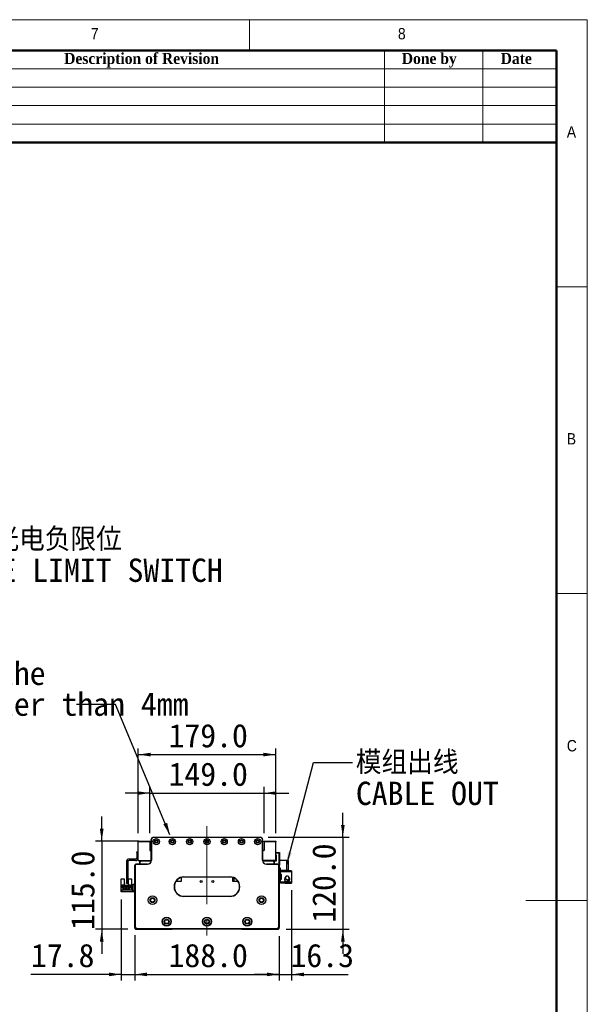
# Model space of a CAD drawing. Header units: millimetres. Extents: x 40 to 3320, y 40 to 2336.
# Tile 7 of 7: x 2581 to 3320, y 1053 to 2336. Entities that reach past the tile are written whole.
import ezdxf

# ---------------------------------------------------------------- set-up
doc = ezdxf.new("R2010")
doc.units = ezdxf.units.MM
doc.header["$LTSCALE"] = 8
doc.linetypes.add('CENTERX2', pattern=[20.32, 12.7, -2.54, 2.54, -2.54])
doc.layers.add('DIMNS', color=7, linetype='Continuous')
doc.styles.add('SLDTEXTSTYLE0', font='Gothic.ttf', dxfattribs={"width": 0.913})
doc.styles.add('SLDTEXTSTYLE1', font='timesbd.ttf', dxfattribs={"width": 0.933})
doc.styles.add('SLDTEXTSTYLE7', font='txt')
doc.styles.add('SLDTEXTSTYLE8', font='txt', dxfattribs={"bigfont": 'bigfont'})
doc.dimstyles.new('SLDDIMSTYLE0', dxfattribs={"dimtxt": 30.4, "dimasz": 16, "dimexe": 0, "dimexo": 0.0625, "dimgap": 7.6, "dimtad": 2, "dimdec": 1, "dimrnd": 1e-09, "dimzin": 4, "dimdsep": 46, "dimtxsty": 'SLDTEXTSTYLE7', "dimsah": 1, "dimcen": 0.09, "dimadec": 0, "dimazin": 1, "dimtfac": 1, "dimtdec": 1, "dimtmove": 0, "dimatfit": 0, "dimfxl": 0, "dimfrac": 2, "dimtolj": 1, "dimtzin": 12, "dimarcsym": 0})
doc.dimstyles.new('SLDDIMSTYLE1', dxfattribs={"dimtxt": 30.4, "dimasz": 16, "dimexe": 0, "dimexo": 0.0625, "dimgap": 7.6, "dimtad": 2, "dimdec": 1, "dimrnd": 1e-09, "dimzin": 4, "dimdsep": 46, "dimtxsty": 'SLDTEXTSTYLE7', "dimsah": 1, "dimcen": 0.09, "dimadec": 0, "dimazin": 1, "dimtfac": 1, "dimtdec": 1, "dimtofl": 0, "dimtmove": 0, "dimatfit": 3, "dimfxl": 0, "dimfrac": 2, "dimtolj": 1, "dimtzin": 12, "dimarcsym": 0})
doc.dimstyles.new('SLDDIMSTYLE2', dxfattribs={"dimtxt": 30.4, "dimasz": 16, "dimexe": 0, "dimexo": 0.0625, "dimgap": 7.6, "dimtad": 2, "dimdec": 1, "dimrnd": 1e-09, "dimzin": 12, "dimdsep": 46, "dimtxsty": 'SLDTEXTSTYLE7', "dimsah": 1, "dimcen": 0.09, "dimadec": 0, "dimazin": 3, "dimtfac": 1, "dimtdec": 1, "dimtmove": 0, "dimatfit": 0, "dimfxl": 0, "dimfrac": 2, "dimtolj": 1, "dimtzin": 12, "dimarcsym": 0})
doc.dimstyles.new('SLDDIMSTYLE3', dxfattribs={"dimtxt": 0.18, "dimasz": 16, "dimexe": 0, "dimexo": 0.0625, "dimgap": 0, "dimtad": 0, "dimtih": 1, "dimtoh": 1, "dimdec": 0, "dimrnd": 1e-09, "dimzin": 0, "dimdsep": 46, "dimtxsty": 'Standard', "dimsah": 1, "dimcen": 0.09, "dimadec": 0, "dimazin": 0, "dimtfac": 16, "dimtdec": 0, "dimtofl": 0, "dimtmove": 0, "dimatfit": 3, "dimfxl": 0, "dimfrac": 2, "dimtolj": 1, "dimtzin": 0, "dimarcsym": 0})

# ---------------------------------------------------------------- blocks, each defined once
blk = doc.blocks.new('_D')
at = {"layer": 'DIMNS'}
for p, q in [((2750.1, 1275.7), (2750.1, 1336)), ((2899.1, 1275.7), (2899.1, 1336)), ((2750.1, 1328), (2718.1, 1328)), ((2750.1, 1328), (2899.1, 1328)), ((2899.1, 1328), (2931.1, 1328))]:
    blk.add_line(p, q, dxfattribs=at)
for points in [[(2750.1, 1328), (2734.1, 1330.4), (2734.1, 1325.6)], [(2899.1, 1328), (2915.1, 1325.6), (2915.1, 1330.4)]]:
    blk.add_solid(points, dxfattribs=at)
at = {"layer": 'DIMNS', "insert": (2774.5, 1367.9), "char_height": 30.4, "attachment_point": 1, "style": 'SLDTEXTSTYLE7'}
blk.add_mtext('149.0', dxfattribs=at)
blk = doc.blocks.new('_D_1')
at = {"layer": 'DIMNS'}
for p, q in [((2735.1, 1275.7), (2735.1, 1386.2)), ((2914.1, 1275.7), (2914.1, 1386.2)), ((2735.1, 1378.2), (2914.1, 1378.2))]:
    blk.add_line(p, q, dxfattribs=at)
for points in [[(2735.1, 1378.2), (2751.1, 1375.8), (2751.1, 1380.6)], [(2914.1, 1378.2), (2898.1, 1380.6), (2898.1, 1375.8)]]:
    blk.add_solid(points, dxfattribs=at)
at = {"layer": 'DIMNS', "insert": (2774.5, 1418.1), "char_height": 30.4, "attachment_point": 1, "style": 'SLDTEXTSTYLE7'}
blk.add_mtext('179.0', dxfattribs=at)
blk = doc.blocks.new('_D_2')
at = {"layer": 'DIMNS'}
for p, q in [((2687.5, 1265.5), (2687.5, 1297.5)), ((2735.9, 1265.5), (2679.5, 1265.5)), ((2687.5, 1265.5), (2687.5, 1150.5)), ((2721.4, 1150.5), (2679.5, 1150.5)), ((2687.5, 1150.5), (2687.5, 1118.5))]:
    blk.add_line(p, q, dxfattribs=at)
for points in [[(2687.5, 1265.5), (2689.9, 1281.5), (2685.1, 1281.5)], [(2687.5, 1150.5), (2685.1, 1134.5), (2689.9, 1134.5)]]:
    blk.add_solid(points, dxfattribs=at)
at = {"layer": 'DIMNS', "insert": (2647.6, 1149.7), "char_height": 30.4, "attachment_point": 1, "rotation": 90, "style": 'SLDTEXTSTYLE7'}
blk.add_mtext('115.0', dxfattribs=at)
blk = doc.blocks.new('_D_3')
at = {"layer": 'DIMNS'}
for p, q in [((3001.6, 1270.5), (3001.6, 1302.5)), ((2904.2, 1270.5), (3009.6, 1270.5)), ((3001.6, 1270.5), (3001.6, 1150.5)), ((2927.7, 1150.5), (3009.6, 1150.5)), ((3001.6, 1150.5), (3001.6, 1118.5))]:
    blk.add_line(p, q, dxfattribs=at)
for points in [[(3001.6, 1270.5), (3004, 1286.5), (2999.2, 1286.5)], [(3001.6, 1150.5), (2999.2, 1134.5), (3004, 1134.5)]]:
    blk.add_solid(points, dxfattribs=at)
at = {"layer": 'DIMNS', "insert": (2961.7, 1159), "char_height": 30.4, "attachment_point": 1, "rotation": 90, "style": 'SLDTEXTSTYLE7'}
blk.add_mtext('120.0', dxfattribs=at)
blk = doc.blocks.new('_D_4')
at = {"layer": 'DIMNS'}
for p, q in [((2730.6, 1141.4), (2730.6, 1083.7)), ((2918.6, 1141.4), (2918.6, 1083.7)), ((2730.6, 1091.7), (2918.6, 1091.7))]:
    blk.add_line(p, q, dxfattribs=at)
for points in [[(2730.6, 1091.7), (2746.6, 1089.3), (2746.6, 1094.1)], [(2918.6, 1091.7), (2902.6, 1094.1), (2902.6, 1089.3)]]:
    blk.add_solid(points, dxfattribs=at)
at = {"layer": 'DIMNS', "insert": (2774.5, 1131.6), "char_height": 30.4, "attachment_point": 1, "style": 'SLDTEXTSTYLE7'}
blk.add_mtext('188.0', dxfattribs=at)
blk = doc.blocks.new('_D_5')
at = {"layer": 'DIMNS'}
for p, q in [((2712.8, 1189.4), (2712.8, 1083.7)), ((2730.6, 1142.9), (2730.6, 1083.7)), ((2712.8, 1091.7), (2595.3, 1091.7)), ((2712.8, 1091.7), (2730.6, 1091.7)), ((2730.6, 1091.7), (2762.6, 1091.7))]:
    blk.add_line(p, q, dxfattribs=at)
for points in [[(2712.8, 1091.7), (2696.8, 1094.1), (2696.8, 1089.3)], [(2730.6, 1091.7), (2746.6, 1089.3), (2746.6, 1094.1)]]:
    blk.add_solid(points, dxfattribs=at)
at = {"layer": 'DIMNS', "insert": (2595.3, 1131.6), "char_height": 30.4, "attachment_point": 1, "style": 'SLDTEXTSTYLE7'}
blk.add_mtext('17.8', dxfattribs=at)
blk = doc.blocks.new('_D_6')
at = {"layer": 'DIMNS'}
for p, q in [((2934.9, 1201.7), (2934.9, 1083.7)), ((2918.6, 1141.4), (2918.6, 1083.7)), ((2918.6, 1091.7), (2886.6, 1091.7)), ((2918.6, 1091.7), (2934.9, 1091.7)), ((2934.9, 1091.7), (3008.3, 1091.7))]:
    blk.add_line(p, q, dxfattribs=at)
for points in [[(2918.6, 1091.7), (2902.6, 1094.1), (2902.6, 1089.3)], [(2934.9, 1091.7), (2950.9, 1089.3), (2950.9, 1094.1)]]:
    blk.add_solid(points, dxfattribs=at)
at = {"layer": 'DIMNS', "insert": (2933.4, 1131.6), "char_height": 30.4, "attachment_point": 1, "style": 'SLDTEXTSTYLE7'}
blk.add_mtext('16.3', dxfattribs=at)
blk = doc.blocks.new('SW_NOTE_3')
at = {"layer": 'DIMNS', "color": 0, "char_height": 30.4, "attachment_point": 1}
for s, insert, style in [('模组出线', (4.4, 15), 'SLDTEXTSTYLE8'), ('CABLE OUT', (4.4, -25.2), 'SLDTEXTSTYLE7')]:
    blk.add_mtext(s, dxfattribs=dict(at, insert=insert, style=style))
blk = doc.blocks.new('SW_NOTE_4')
at = {"layer": 'DIMNS', "color": 0, "char_height": 30.4, "attachment_point": 1, "style": 'SLDTEXTSTYLE7'}
for s, insert in [('The distance between the load plate and the ', (-929.5, 55.9)), ('steel belt protection belt shall be greater than 4mm', (-929.5, 15.7))]:
    blk.add_mtext(s, dxfattribs=dict(at, insert=insert))
blk = doc.blocks.new('SW_NOTE_7')
at = {"layer": 'DIMNS', "color": 0, "char_height": 30.4, "attachment_point": 1}
for s, insert, style in [('     光电负限位', (4.7, 15.5), 'SLDTEXTSTYLE8'), ('NEGATIVE LIMIT SWITCH', (4.7, -24.7), 'SLDTEXTSTYLE7')]:
    blk.add_mtext(s, dxfattribs=dict(at, insert=insert, style=style))

msp = doc.modelspace()

# ---------------------------------------------------------------- linework, layer by layer
at = {"color": 7, "linetype": 'Continuous', "lineweight": 18}
for p, q in [((3320, 2336), (40, 2336)), ((2880, 2296), (2880, 2336)), ((3320, 40), (3320, 2336)), ((80, 2296), (3280, 2296)), ((3056, 2296), (3056, 2176)), ((3184, 2296), (3184, 2176)), ((3280, 2296), (3280, 2176)), ((3280, 2296), (3280, 80)), ((2320, 2272), (3280, 2272)), ((2320, 2248), (3280, 2248)), ((2320, 2224), (3280, 2224)), ((2320, 2200), (3280, 2200)), ((3320, 1988), (3280, 1988)), ((3280, 1588), (3320, 1588)), ((3320, 1188), (3240, 1188))]:
    msp.add_line(p, q, dxfattribs=at)
at = {"color": 7, "linetype": 'Continuous', "lineweight": 50}
for p, q in [((3280, 2296), (80, 2296)), ((3280, 2296), (3280, 80)), ((3280, 2176), (2320, 2176))]:
    msp.add_line(p, q, dxfattribs=at)
at = {"color": 7, "linetype": 'Continuous', "lineweight": 25}
for p, q in [((2755.0774737, 1270.5141146), (2894.0774723, 1270.5141146)), ((2755.0774737, 1270.5141146), (2755.0774737, 1270.2141169)), ((2894.0774723, 1270.5141146), (2894.0774723, 1270.2141169)), ((2735.0774704, 1265.5141193), (2750.077471, 1265.5141193)), ((2735.0774704, 1264.5141173), (2735.0774704, 1265.5141193)), ((2750.077471, 1264.5141173), (2735.0774704, 1264.5141173)), ((2735.0774704, 1240.0141161), (2735.0774704, 1264.5141173)), ((2750.077471, 1265.5141193), (2750.077471, 1264.5141173)), ((2750.077471, 1264.5141173), (2750.077471, 1253.5141174)), ((2752.0774751, 1240.5141171), (2752.0774751, 1267.5141159)), ((2752.0774751, 1267.5141159), (2752.3774727, 1267.5141159)), ((2752.3774727, 1267.5141159), (2752.3774727, 1240.5141171)), ((2894.0774723, 1270.2141169), (2755.0774737, 1270.2141169)), ((2897.0774709, 1267.5141159), (2896.7774733, 1267.5141159)), ((2896.7774733, 1240.5141171), (2896.7774733, 1267.5141159)), ((2897.0774709, 1267.5141159), (2897.0774709, 1240.5141171)), ((2899.077475, 1265.5141193), (2914.0774756, 1265.5141193)), ((2899.077475, 1264.5141173), (2899.077475, 1265.5141193)), ((2914.0774756, 1264.5141173), (2899.077475, 1264.5141173)), ((2899.077475, 1264.5141173), (2899.077475, 1253.5141174)), ((2914.0774756, 1265.5141193), (2914.0774756, 1264.5141173)), ((2914.0774756, 1240.0141161), (2914.0774756, 1264.5141173)), ((2733.0774738, 1251.5141208), (2735.0774704, 1251.5141208)), ((2733.0774738, 1250.5141187), (2733.0774738, 1251.5141208)), ((2735.0774704, 1250.5141187), (2733.0774738, 1250.5141187)), ((2733.0774738, 1250.5141187), (2733.0774738, 1243.5141157)), ((2750.577472, 1253.0141163), (2752.0774751, 1253.0141163)), ((2898.5774739, 1253.0141163), (2897.0774709, 1253.0141163)), ((2914.0774756, 1250.704116), (2918.7774732, 1250.704116)), ((2918.7774732, 1249.704114), (2914.0774756, 1249.704114)), ((2914.0774756, 1247.7041174), (2914.5774766, 1247.7041174)), ((2914.5774766, 1247.7041174), (2914.5774766, 1239.2041188)), ((2918.7774732, 1249.704114), (2918.7774732, 1250.704116)), ((2918.7774732, 1250.704116), (2919.0774708, 1250.4041184)), ((2918.7774732, 1234.7041171), (2918.7774732, 1249.704114)), ((2919.0774708, 1249.5798532), (2918.7774732, 1249.704114)), ((2919.0774708, 1250.4041184), (2919.0774708, 1249.5798532)), ((2919.0774708, 1249.5798532), (2919.0774708, 1234.8283816)), ((2719.5774763, 1238.5141168), (2719.5774763, 1211.0141169)), ((2721.5774729, 1238.5141168), (2721.5774729, 1211.0141169)), ((2731.5774708, 1242.0141164), (2723.0774759, 1242.0141164)), ((2731.5774708, 1240.0141161), (2723.0774759, 1240.0141161)), ((2730.8774738, 1234.0141188), (2730.5774762, 1234.0141188)), ((2730.5774762, 1153.0141167), (2730.5774762, 1234.0141188)), ((2730.8774738, 1234.0141188), (2730.8774738, 1153.1383812)), ((2732.0774718, 1235.2141168), (2732.0774718, 1235.5141181)), ((2732.0774718, 1235.5141181), (2747.0774724, 1235.5141181)), ((2747.0774724, 1235.2141168), (2732.0774718, 1235.2141168)), ((2735.0774704, 1240.0141161), (2752.0524113, 1240.0141161)), ((2737.0774745, 1238.7041177), (2738.3874728, 1240.0141161)), ((2737.0774745, 1235.5141181), (2737.0774745, 1238.7041177)), ((2737.5774755, 1238.6141185), (2738.5774701, 1239.6141168)), ((2737.5774755, 1235.5141181), (2737.5774755, 1238.6141185)), ((2738.5774701, 1239.6141168), (2751.9958093, 1239.6141168)), ((2747.0774724, 1235.2141168), (2747.0774724, 1235.5141181)), ((2750.2774744, 1240.0141161), (2750.6774737, 1239.6141168)), ((2752.3774727, 1240.5141171), (2752.0774751, 1240.5141171)), ((2897.0774709, 1240.5141171), (2896.7774733, 1240.5141171)), ((2914.0774756, 1240.0141161), (2897.1025347, 1240.0141161)), ((2897.1591367, 1239.6141168), (2910.5774759, 1239.6141168)), ((2898.4774723, 1239.6141168), (2898.8774716, 1240.0141161)), ((2902.0774736, 1235.5141181), (2902.0774736, 1235.2141168)), ((2902.0774736, 1235.5141181), (2917.0774742, 1235.5141181)), ((2917.0774742, 1235.2141168), (2902.0774736, 1235.2141168)), ((2910.5774759, 1239.6141168), (2911.5774705, 1238.6141185)), ((2910.7674732, 1240.0141161), (2912.0774715, 1238.7041177)), ((2911.5774705, 1238.6141185), (2911.5774705, 1235.5141181)), ((2912.5774725, 1239.2041188), (2912.0774715, 1238.7041177)), ((2912.0774715, 1238.7041177), (2912.0774715, 1235.5141181)), ((2914.5774766, 1239.2041188), (2912.5774725, 1239.2041188)), ((2914.5774766, 1240.0141161), (2914.0774756, 1240.0141161)), ((2917.0774742, 1235.5141181), (2917.0774742, 1235.2141168)), ((2918.5774698, 1234.0141188), (2918.2774721, 1234.0141188)), ((2918.2774721, 1153.1383812), (2918.2774721, 1234.0141188)), ((2918.4093549, 1234.7041171), (2918.7774732, 1234.7041171)), ((2918.5774698, 1234.0141188), (2918.5774698, 1153.0141167)), ((2918.7774732, 1233.7041188), (2918.5774698, 1233.7041188)), ((2919.0774708, 1234.8283816), (2918.7774732, 1234.7041171)), ((2918.7774732, 1233.7041188), (2918.7774732, 1234.7041171)), ((2919.0774708, 1234.0041164), (2918.7774732, 1233.7041188)), ((2928.4774734, 1240.0141161), (2919.0774708, 1240.0141161)), ((2919.0774708, 1234.8283816), (2919.0774708, 1234.0041164)), ((2928.4774734, 1227.0141158), (2928.4774734, 1240.0141161)), ((2928.4774734, 1240.0141161), (2930.47747, 1240.0141161)), ((2930.47747, 1240.0141161), (2930.47747, 1227.0141158)), ((2920.4774721, 1230.0141182), (2918.5774698, 1230.0141182)), ((2920.4774721, 1227.0141158), (2920.4774721, 1230.0141182)), ((2920.4774721, 1227.0141158), (2920.4774721, 1225.8141179)), ((2928.4774734, 1227.0141158), (2920.4774721, 1227.0141158)), ((2920.4774721, 1225.8141179), (2934.87747, 1225.8141179)), ((2920.4774721, 1221.8141172), (2920.4774721, 1225.8141179)), ((2920.4774721, 1221.8141172), (2920.4774721, 1221.3141162)), ((2921.4774742, 1221.8141172), (2920.4774721, 1221.8141172)), ((2920.4774721, 1221.3141162), (2920.4774721, 1216.3141172)), ((2921.4774742, 1221.3141162), (2920.4774721, 1221.3141162)), ((2921.4774742, 1215.8141162), (2921.4774742, 1221.8141172)), ((2926.4774768, 1227.0141158), (2926.4774768, 1226.8141162)), ((2934.87747, 1226.8141162), (2926.4774768, 1226.8141162)), ((2930.47747, 1227.0141158), (2928.4774734, 1227.0141158)), ((2934.87747, 1226.8141162), (2934.87747, 1225.8141179)), ((2934.87747, 1225.8141179), (2934.87747, 1211.8141174)), ((2712.8774746, 1216.4141189), (2716.5774702, 1216.4141189)), ((2712.8774746, 1207.5141173), (2712.8774746, 1216.4141189)), ((2712.8774746, 1201.5141182), (2712.8774746, 1207.5141173)), ((2713.6774733, 1207.5141173), (2712.8774746, 1207.5141173)), ((2713.6774733, 1207.5141173), (2714.1774743, 1208.0141183)), ((2716.7774736, 1208.0141183), (2714.1774743, 1208.0141183)), ((2714.5774736, 1207.4641183), (2716.7774736, 1207.4641183)), ((2714.5774736, 1204.0141176), (2714.5774736, 1207.4641183)), ((2716.5774702, 1216.4141189), (2716.5774702, 1208.0141183)), ((2716.7774736, 1207.4641183), (2716.7774736, 1208.0141183)), ((2716.7774736, 1208.0141183), (2722.3774715, 1208.0141183)), ((2717.1274721, 1207.4641183), (2716.7774736, 1207.4641183)), ((2717.1274721, 1206.3641183), (2717.1274721, 1207.4641183)), ((2722.027473, 1206.3641183), (2717.1274721, 1206.3641183)), ((2718.7774702, 1206.3641183), (2718.7774702, 1206.9641173)), ((2718.7774702, 1206.9641173), (2720.3774749, 1206.9641173)), ((2719.5774763, 1210.0141168), (2719.5774763, 1211.0141169)), ((2719.5774763, 1211.0141169), (2721.5774729, 1211.0141169)), ((2721.5774729, 1210.0141168), (2719.5774763, 1210.0141168)), ((2720.3774749, 1206.3641183), (2720.3774749, 1206.9641173)), ((2721.5774729, 1211.0141169), (2721.5774729, 1210.0141168)), ((2722.027473, 1207.4641183), (2722.027473, 1206.3641183)), ((2722.3774715, 1207.4641183), (2722.027473, 1207.4641183)), ((2722.3774715, 1208.0141183), (2722.3774715, 1207.4641183)), ((2724.9774708, 1208.0141183), (2722.3774715, 1208.0141183)), ((2722.3774715, 1207.4641183), (2724.5774715, 1207.4641183)), ((2722.5774749, 1208.0141183), (2722.5774749, 1216.4141189)), ((2722.5774749, 1216.4141189), (2726.2774705, 1216.4141189)), ((2724.5774715, 1207.4641183), (2724.5774715, 1204.0141176)), ((2724.9774708, 1208.0141183), (2725.4774718, 1207.5141173)), ((2726.2774705, 1207.5141173), (2725.4774718, 1207.5141173)), ((2726.2774705, 1216.4141189), (2726.2774705, 1207.5141173)), ((2726.2774705, 1207.5141173), (2726.2774705, 1201.5141182)), ((2728.5774722, 1209.5141176), (2730.5774762, 1209.5141176)), ((2728.5774722, 1208.5141174), (2728.5774722, 1209.5141176)), ((2730.5774762, 1208.5141174), (2728.5774722, 1208.5141174)), ((2728.5774722, 1200.514118), (2728.5774722, 1208.5141174)), ((2791.0774722, 1212.7141178), (2784.0247488, 1212.7141178)), ((2791.0774722, 1218.0141162), (2791.0774722, 1212.7141178)), ((2794.5774737, 1218.8141186), (2794.5774737, 1218.5141172)), ((2794.5774737, 1218.8141186), (2854.5774723, 1218.8141186)), ((2854.5774723, 1218.5141172), (2794.5774737, 1218.5141172)), ((2854.5774723, 1218.8141186), (2854.5774723, 1218.5141172)), ((2858.0774738, 1212.7141178), (2858.0774738, 1218.0141162)), ((2865.1301971, 1212.7141178), (2858.0774738, 1212.7141178)), ((2859.5774731, 1217.4705554), (2859.5774731, 1212.7141178)), ((2920.4774721, 1215.8141162), (2920.4774721, 1216.3141172)), ((2920.4774721, 1216.3141172), (2921.4774742, 1216.3141172)), ((2920.4774721, 1211.8141174), (2920.4774721, 1215.8141162)), ((2920.4774721, 1215.8141162), (2921.4774742, 1215.8141162)), ((2920.4774721, 1211.8141174), (2920.4774721, 1210.6141176)), ((2934.87747, 1211.8141174), (2920.4774721, 1211.8141174)), ((2926.4774768, 1210.6141176), (2920.4774721, 1210.6141176)), ((2925.9267076, 1216.6110862), (2925.8274733, 1215.8141162)), ((2926.161386, 1217.2490124), (2926.0262101, 1216.9331785)), ((2926.0382502, 1217.393155), (2926.0722621, 1217.4043123)), ((2926.0722621, 1214.2239202), (2926.0382502, 1214.2350811)), ((2926.1941164, 1217.2329042), (2926.0716586, 1217.2931608)), ((2926.0722621, 1217.4043123), (2926.4560341, 1217.9793071)), ((2926.2323527, 1217.325541), (2926.0722621, 1217.4043123)), ((2926.4774768, 1210.8141173), (2934.87747, 1210.8141173)), ((2926.4774768, 1210.8141173), (2926.4774768, 1210.6141176)), ((2934.87747, 1211.8141174), (2934.87747, 1210.8141173)), ((2712.7774729, 1199.5141178), (2712.7774729, 1201.5141182)), ((2712.7774729, 1201.5141182), (2713.7774749, 1201.5141182)), ((2713.7774749, 1199.5141178), (2712.7774729, 1199.5141178)), ((2713.7774749, 1201.5141182), (2713.7774749, 1199.5141178)), ((2727.5774701, 1201.5141182), (2713.7774749, 1201.5141182)), ((2727.5774701, 1199.5141178), (2713.7774749, 1199.5141178)), ((2715.3774722, 1204.0141176), (2714.5774736, 1204.0141176)), ((2715.3774722, 1205.6641176), (2723.7774729, 1205.6641176)), ((2715.3774722, 1204.0141176), (2715.3774722, 1205.6641176)), ((2715.3774722, 1202.9641166), (2715.3774722, 1204.0141176)), ((2716.5774702, 1202.9641166), (2715.3774722, 1202.9641166)), ((2716.3274734, 1204.6141166), (2716.3274734, 1204.1141175)), ((2716.8274744, 1204.6141166), (2716.3274734, 1204.6141166)), ((2716.3274734, 1204.1141175), (2716.8274744, 1204.1141175)), ((2716.5774702, 1202.164118), (2716.5774702, 1202.9641166)), ((2722.5774749, 1202.9641166), (2716.5774702, 1202.9641166)), ((2722.5774749, 1202.164118), (2716.5774702, 1202.164118)), ((2716.8274744, 1204.1141175), (2716.8274744, 1204.6141166)), ((2718.32747, 1204.6141166), (2718.32747, 1204.1141175)), ((2718.827471, 1204.6141166), (2718.32747, 1204.6141166)), ((2718.32747, 1204.1141175), (2718.827471, 1204.1141175)), ((2718.827471, 1204.1141175), (2718.827471, 1204.6141166)), ((2720.3274741, 1204.6141166), (2720.3274741, 1204.1141175)), ((2720.8274751, 1204.6141166), (2720.3274741, 1204.6141166)), ((2720.3274741, 1204.1141175), (2720.8274751, 1204.1141175)), ((2720.8274751, 1204.1141175), (2720.8274751, 1204.6141166)), ((2722.3274707, 1204.6141166), (2722.3274707, 1204.1141175)), ((2722.8274717, 1204.6141166), (2722.3274707, 1204.6141166)), ((2722.3274707, 1204.1141175), (2722.8274717, 1204.1141175)), ((2722.5774749, 1202.9641166), (2722.5774749, 1202.164118)), ((2723.7774729, 1202.9641166), (2722.5774749, 1202.9641166)), ((2722.8274717, 1204.1141175), (2722.8274717, 1204.6141166)), ((2723.7774729, 1205.6641176), (2723.7774729, 1204.0141176)), ((2723.7774729, 1204.0141176), (2723.7774729, 1202.9641166)), ((2724.5774715, 1204.0141176), (2723.7774729, 1204.0141176)), ((2727.5774701, 1201.5141182), (2727.5774701, 1199.5141178)), ((2728.5774722, 1200.514118), (2730.5774762, 1200.514118)), ((2728.5774722, 1199.5141178), (2728.5774722, 1200.514118)), ((2730.5774762, 1199.5141178), (2728.5774722, 1199.5141178)), ((2794.5774737, 1193.5141178), (2794.5774737, 1193.2141174)), ((2794.5774737, 1193.5141178), (2854.5774723, 1193.5141178)), ((2854.5774723, 1193.5141178), (2854.5774723, 1193.2141174)), ((2854.5774723, 1193.2141174), (2794.5774737, 1193.2141174)), ((2730.8774738, 1153.1383812), (2730.5774762, 1153.0141167)), ((2732.5774728, 1151.0141183), (2730.5774762, 1153.0141167)), ((2730.5774762, 1153.0141167), (2730.5774762, 1151.5141174)), ((2730.5774762, 1151.5141174), (2731.5774708, 1150.5141172)), ((2730.8774738, 1153.1383812), (2732.7017336, 1151.3141177)), ((2731.5774708, 1150.5141172), (2779.0774739, 1150.5141172)), ((2732.7017336, 1151.3141177), (2732.5774728, 1151.0141183)), ((2916.5774732, 1151.0141183), (2732.5774728, 1151.0141183)), ((2732.7017336, 1151.3141177), (2916.4532124, 1151.3141177)), ((2779.0774739, 1150.5141172), (2779.5774749, 1151.0141183)), ((2869.5774748, 1151.0141183), (2870.0774721, 1150.5141172)), ((2870.0774721, 1150.5141172), (2917.5774752, 1150.5141172)), ((2916.4532124, 1151.3141177), (2918.2774721, 1153.1383812)), ((2916.4532124, 1151.3141177), (2916.5774732, 1151.0141183)), ((2918.5774698, 1153.0141167), (2916.5774732, 1151.0141183)), ((2917.5774752, 1150.5141172), (2918.5774698, 1151.5141174)), ((2918.2774721, 1153.1383812), (2918.5774698, 1153.0141167)), ((2918.5774698, 1151.5141174), (2918.5774698, 1153.0141167))]:
    msp.add_line(p, q, dxfattribs=at)
at = {"color": 7, "linetype": 'Continuous', "lineweight": 25, "flags": 128}
msp.add_lwpolyline([(2727.5774701, 1199.5141178), (2728.162743, 1199.5717611), (2728.5774722, 1199.6856898)], dxfattribs=at)
at = {"color": 7, "linetype": 'Continuous', "lineweight": 25}
for centre, radius in [((2758.5774731, 1264.7641174), 4.025), ((2758.5774731, 1264.7641174), 4), ((2758.5774731, 1264.7641174), 2.15), ((2758.5774731, 1264.7641174), 1.65), ((2779.5774731, 1264.7641174), 4.025), ((2779.5774731, 1264.7641174), 4), ((2779.5774731, 1264.7641174), 2.15), ((2779.5774731, 1264.7641174), 1.65), ((2802.0774731, 1264.7641174), 4.025), ((2802.0774731, 1264.7641174), 4), ((2802.0774731, 1264.7641174), 2.15), ((2802.0774731, 1264.7641174), 1.65), ((2824.5774731, 1264.7641174), 4.025), ((2824.5774731, 1264.7641174), 4), ((2824.5774731, 1264.7641174), 2.15), ((2824.5774731, 1264.7641174), 1.65), ((2847.0774731, 1264.7641174), 4.025), ((2847.0774731, 1264.7641174), 4), ((2847.0774731, 1264.7641174), 2.15), ((2847.0774731, 1264.7641174), 1.65), ((2869.5774731, 1264.7641174), 4.025), ((2869.5774731, 1264.7641174), 4), ((2869.5774731, 1264.7641174), 2.15), ((2869.5774731, 1264.7641174), 1.65), ((2890.5774731, 1264.7641174), 4.025), ((2890.5774731, 1264.7641174), 4), ((2890.5774731, 1264.7641174), 2.15), ((2890.5774731, 1264.7641174), 1.65), ((2817.0774731, 1212.7141174), 1.25), ((2832.0774731, 1212.7141174), 1.25), ((2753.5774731, 1188.5141174), 5.75), ((2753.5774731, 1188.5141174), 5.5), ((2895.5774731, 1188.5141174), 5.75), ((2895.5774731, 1188.5141174), 5.5), ((2753.5774731, 1188.5141174), 3.2), ((2753.5774731, 1188.5141174), 2.5), ((2895.5774731, 1188.5141174), 3.2), ((2895.5774731, 1188.5141174), 2.5), ((2772.0774731, 1160.5141174), 5.75), ((2772.0774731, 1160.5141174), 5.5), ((2772.0774731, 1160.5141174), 3.2), ((2772.0774731, 1160.5141174), 2.5), ((2824.5774731, 1160.5141174), 5.75), ((2824.5774731, 1160.5141174), 5.5), ((2824.5774731, 1160.5141174), 3.2), ((2824.5774731, 1160.5141174), 2.5), ((2877.0774731, 1160.5141174), 5.75), ((2877.0774731, 1160.5141174), 5.5), ((2877.0774731, 1160.5141174), 3.2), ((2877.0774731, 1160.5141174), 2.5)]:
    msp.add_circle(centre, radius, dxfattribs=at)
for centre, radius, start, end in [((2755.0774731, 1267.5141174), 3, 90, 180), ((2894.0774731, 1267.5141174), 3, 0, 90), ((2755.0774731, 1267.5141174), 2.7, 90, 180), ((2894.0774731, 1267.5141174), 2.7, 0, 90), ((2750.5774731, 1253.5141174), 0.5, 180, 270), ((2898.5774731, 1253.5141174), 0.5, 270, 0), ((2723.0774731, 1238.5141174), 3.5, 90, 180), ((2723.0774731, 1238.5141174), 1.5, 90, 180), ((2732.0774731, 1234.0141174), 1.5, 90, 180), ((2732.0774731, 1234.0141174), 1.2, 90, 180), ((2731.5774731, 1243.5141174), 1.5, 270, 0), ((2731.5774731, 1243.5141174), 3.5, 270, 0), ((2747.0774731, 1240.5141174), 5.3, 270, 0), ((2747.0774731, 1240.5141174), 5, 270, 0), ((2902.0774731, 1240.5141174), 5.3, 180, 270), ((2902.0774731, 1240.5141174), 5, 180, 270), ((2917.0774731, 1234.0141174), 1.5, 0, 90), ((2917.0774731, 1234.0141174), 1.2, 0, 90), ((2794.5774731, 1206.0141174), 12.8, 90, 270), ((2794.5774731, 1206.0141174), 12.5, 90, 270), ((2854.5774731, 1206.0141174), 12.8, 270, 90), ((2854.5774731, 1206.0141174), 12.5, 270, 90), ((2929.0774731, 1215.8141174), 3.4, 207.8854130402, 44.3134751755), ((2929.0774731, 1215.8141174), 3.45, 237.5742082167, 0), ((2929.0774731, 1215.8141174), 2.5, 274.0682455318, 11.0547454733), ((2929.0774731, 1215.8141174), 2.6, 277.2742732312, 19.707248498), ((2929.0774731, 1215.8141174), 3.45, 0, 47.8989058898), ((2727.5774731, 1202.5141174), 1, 270, 0)]:
    msp.add_arc(centre, radius, start, end, dxfattribs=at)
for points, knots in [([(2930.4668753, 1219.5772778), (2930.715976, 1219.3474602), (2931.2147363, 1218.8873095), (2931.6196195, 1217.9700182), (2931.6609369, 1217.0524947), (2931.3807854, 1216.2574672), (2930.8699267, 1215.6409899), (2930.1765393, 1215.2307778), (2929.3692674, 1215.0664009), (2928.5300058, 1215.1705272), (2927.7511999, 1215.5412725), (2927.1303746, 1216.1426371), (2926.739535, 1216.905483), (2926.652545, 1217.750388), (2926.7567196, 1218.5087144), (2927.1011951, 1219.1013946), (2927.6321754, 1219.5222518), (2928.3657679, 1219.7675846), (2929.111991, 1219.8455702), (2929.6559711, 1219.8726074), (2929.9149557, 1219.8576444), (2929.9999768, 1219.8626655), (2930.0223067, 1219.8512102), (2930.0964728, 1219.8191784), (2930.2526043, 1219.7306827), (2930.3846824, 1219.6361229), (2930.4668753, 1219.5772778)], [0, 0, 0, 0, 0.0648169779, 0.1297793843, 0.1897320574, 0.242618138, 0.2944137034, 0.3462429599, 0.3987239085, 0.452199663, 0.5066010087, 0.5614522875, 0.6160510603, 0.6697717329, 0.7270680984, 0.7653766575, 0.8036904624, 0.8589086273, 0.9142288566, 0.9495543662, 0.964001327, 0.9648508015, 0.9657586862, 0.9687101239, 0.9805281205, 1, 1, 1, 1]), ([(2926.9038587, 1218.7408086), (2926.722065, 1218.3817977), (2926.3889486, 1217.723951), (2925.929433, 1216.6647061), (2925.7095712, 1215.8441258), (2925.6535349, 1215.1743781), (2925.7568355, 1214.6140372), (2925.9815392, 1214.0105722), (2926.4347587, 1213.413617), (2927.1196134, 1212.9760085), (2927.8434872, 1212.7387939), (2928.6055777, 1212.7357312), (2929.3146846, 1212.9703278), (2929.4946265, 1213.0913912), (2929.4475482, 1213.127788), (2929.430887, 1213.1406691)], [0, 0, 0, 0, 0.1800959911, 0.330005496, 0.4496464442, 0.5397485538, 0.5746217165, 0.6053231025, 0.678401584, 0.7214077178, 0.7619831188, 0.8291631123, 0.8886691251, 0.9605994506, 1, 1, 1, 1]), ([(2931.3018768, 1214.6730523), (2931.4040661, 1214.9200199), (2931.5978508, 1215.3883519), (2931.6416422, 1215.9028555), (2931.5538543, 1216.2118764), (2931.5258263, 1216.3105372)], [0, 0, 0, 0, 0.4316452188, 0.818541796, 1, 1, 1, 1])]:
    msp.add_open_spline(points, degree=3, knots=knots, dxfattribs=at)
at = {"layer": 'DIMNS', "linetype": 'CENTERX2', "lineweight": 18}
msp.add_line((2824.5774731, 1284.8141174), (2824.5774731, 1135.0137043), dxfattribs=at)

# ---------------------------------------------------------------- block references
at = {"layer": 'DIMNS'}
for name, p in [('SW_NOTE_7', (2406.2171137, 1658.3632181)), ('SW_NOTE_4', (2654.6245267, 1443.45502)), ('SW_NOTE_3', (3014.1353768, 1368.0715198))]:
    msp.add_blockref(name, p, dxfattribs=at)

# ---------------------------------------------------------------- texts
at = {"color": 7, "linetype": 'Continuous', "lineweight": 0}
for s, insert, char_height, attachment_point, style in [('7', (2673.3333333, 2325.1704848), 14.8166667, 1, 'SLDTEXTSTYLE0'), ('8', (3073.3333333, 2325.1704848), 14.8166667, 1, 'SLDTEXTSTYLE0'), ('Description of Revision', (2739.4454999, 2292.6852781), 14.4, 2, 'SLDTEXTSTYLE1'), ('Done by', (3114.154228, 2292.6852781), 14.4, 2, 'SLDTEXTSTYLE1'), ('Date', (3227.423141, 2292.6852781), 14.4, 2, 'SLDTEXTSTYLE1'), ('A', (3293.3333333, 2197.1704528), 14.8166667, 1, 'SLDTEXTSTYLE0'), ('B', (3293.3333333, 1797.1704528), 14.8166667, 1, 'SLDTEXTSTYLE0'), ('C', (3293.3333333, 1397.1704528), 14.8166667, 1, 'SLDTEXTSTYLE0')]:
    msp.add_mtext(s, dxfattribs=dict(at, insert=insert, char_height=char_height, attachment_point=attachment_point, style=style))

# ---------------------------------------------------------------- dimensions: what is measured, and where the dimension line sits
at = {"layer": 'DIMNS'}
for base, p1, p2, dimstyle, picture, middle in [((2914.0774731, 1378.205704), (2735.0774731, 1265.5141174), (2914.0774731, 1265.5141174), 'SLDDIMSTYLE0', '_D_1', (2822.931346, 1378.205704)), ((2899.0774731, 1327.9845543), (2750.0774731, 1265.5141174), (2899.0774731, 1265.5141174), 'SLDDIMSTYLE0', '_D', (2822.931346, 1327.9845543)), ((2934.8774731, 1091.7466706), (2918.5774731, 1151.5141174), (2934.8774731, 1211.8141174), 'SLDDIMSTYLE2', '_D_6', (2970.8668744, 1091.7466706)), ((2730.5774731, 1091.7466706), (2712.7774731, 1199.5141174), (2730.5774731, 1153.0141174), 'SLDDIMSTYLE2', '_D_5', (2632.7774731, 1091.7466706)), ((2918.5774731, 1091.7466706), (2730.5774731, 1151.5141174), (2918.5774731, 1151.5141174), 'SLDDIMSTYLE1', '_D_4', (2822.931346, 1091.7466706))]:
    dim = msp.add_linear_dim(base=base, p1=p1, p2=p2, dimstyle=dimstyle, dxfattribs=at)
    dim.commit()
    dim.dimension.update_dxf_attribs({"geometry": picture, "text_midpoint": middle, "dimtype": 160})
for base, p1, p2, picture, middle in [((2687.4879116, 1150.5141174), (2746.0774731, 1265.5141174), (2731.5774731, 1150.5141174), '_D_2', (2687.4879116, 1198.1540646)), ((3001.5740219, 1150.5141174), (2894.0774731, 1270.5141174), (2917.5774731, 1150.5141174), '_D_3', (3001.5740219, 1207.4532381))]:
    dim = msp.add_linear_dim(base=base, p1=p1, p2=p2, angle=90, dimstyle='SLDDIMSTYLE0', dxfattribs=at)
    dim.commit()
    dim.dimension.update_dxf_attribs({"geometry": picture, "text_midpoint": middle, "dimtype": 160})

# ---------------------------------------------------------------- leaders
for points in [[(2776.3883779, 1273.5278581), (2705.4245267, 1443.45502), (2654.6245267, 1443.45502)], [(2928.4774731, 1234.9439583), (2963.3353768, 1368.0715198), (3014.1353768, 1368.0715198)]]:
    msp.add_leader(points, dimstyle='SLDDIMSTYLE3', dxfattribs=at)

doc.saveas('drawing.dxf')
